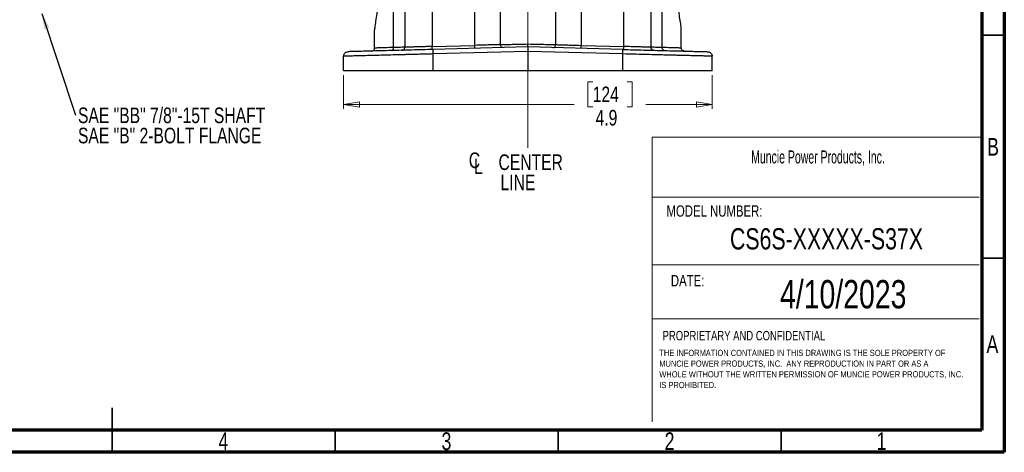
# Model space of a CAD drawing. Header units: inches. Extents: x 0.6 to 16.3, y 0.2 to 11.5.
# Tile 7 of 15: x 7.6 to 16.3, y 0.2 to 4. Entities that reach past the tile are written whole.
import ezdxf

# ---------------------------------------------------------------- set-up
doc = ezdxf.new("R2010")
doc.units = ezdxf.units.IN
doc.header["$MEASUREMENT"] = 0
doc.linetypes.add('CENTERX2', pattern=[0.8, 0.5, -0.1, 0.1, -0.1])
doc.styles.add('SLDTEXTSTYLE0', font='TXT', dxfattribs={"width": 0.75})
doc.styles.add('SLDTEXTSTYLE1', font='TXT', dxfattribs={"width": 0.605})
doc.dimstyles.new('SLDDIMSTYLE1', dxfattribs={"dimtxt": 0.137795, "dimasz": 0.14, "dimexe": 0, "dimexo": 0.0625, "dimgap": 0.034449, "dimtad": 0, "dimdec": 1, "dimlfac": 1.5, "dimrnd": 1e-09, "dimzin": 12, "dimdsep": 46, "dimtxsty": 'SLDTEXTSTYLE0', "dimblk1": 'CLOSED', "dimblk2": 'CLOSED', "dimsah": 1, "dimcen": 0.09, "dimadec": 0, "dimazin": 3, "dimtfac": 1, "dimtofl": 0, "dimtmove": 0, "dimatfit": 3, "dimldrblk": 'CLOSED', "dimfxl": 0, "dimfrac": 2, "dimtolj": 1, "dimtzin": 12, "dimarcsym": 0})
doc.dimstyles.new('SLDDIMSTYLE2', dxfattribs={"dimtxt": 0.18, "dimasz": 0.14, "dimexe": 0, "dimexo": 0.0625, "dimgap": 0, "dimtad": 0, "dimtih": 1, "dimtoh": 1, "dimdec": 0, "dimrnd": 1e-09, "dimzin": 0, "dimdsep": 46, "dimtxsty": 'Standard', "dimsah": 1, "dimcen": 0.09, "dimadec": 0, "dimazin": 0, "dimtfac": 0.14, "dimtdec": 0, "dimtofl": 0, "dimtmove": 0, "dimatfit": 3, "dimfxl": 0, "dimfrac": 2, "dimtolj": 1, "dimtzin": 0, "dimarcsym": 0})

# ---------------------------------------------------------------- blocks, each defined once
blk = doc.blocks.new('SW_NOTE_0')
at = {"color": 0, "linetype": 'Continuous', "lineweight": 0, "char_height": 0.055, "attachment_point": 1, "style": 'SLDTEXTSTYLE0'}
for s, insert in [('THE INFORMATION CONTAINED IN THIS DRAWING IS THE SOLE PROPERTY OF', (0, 0.0709)), ('MUNCIE POWER PRODUCTS, INC.  ANY REPRODUCTION IN PART OR AS A', (0, -0.0235)), ('WHOLE WITHOUT THE WRITTEN PERMISSION OF MUNCIE POWER PRODUCTS, INC.', (0, -0.1178)), ('IS PROHIBITED.', (0, -0.2122))]:
    blk.add_mtext(s, dxfattribs=dict(at, insert=insert))
blk = doc.blocks.new('_Closed')
at = {"color": 0, "linetype": 'ByBlock', "lineweight": -2}
for p, q in [((-1, 0.166667), (0, 0)), ((-1, 0.166667), (-1, -0.166667)), ((0, 0), (-1, -0.166667)), ((0, 0), (-1, 0))]:
    blk.add_line(p, q, dxfattribs=at)
blk = doc.blocks.new('_D_4')
at = {"color": 7, "linetype": 'Continuous', "lineweight": 0}
for p, q in [((10.5083, 3.5254), (10.5083, 3.2284)), ((13.7616, 3.5254), (13.7616, 3.2284)), ((12.7062, 3.4663), (12.6642, 3.4663)), ((12.6642, 3.4663), (12.6642, 3.2475)), ((13.0117, 3.4663), (13.0537, 3.4663)), ((13.0537, 3.4663), (13.0537, 3.2475)), ((10.5083, 3.2678), (12.5434, 3.2678)), ((12.6642, 3.2475), (12.7062, 3.2475)), ((13.0537, 3.2475), (13.0117, 3.2475)), ((13.7616, 3.2678), (13.1745, 3.2678))]:
    blk.add_line(p, q, dxfattribs=at)
at = {"color": 7, "linetype": 'Continuous', "lineweight": 18, "xscale": 0.14, "yscale": 0.14, "rotation": 180.0000000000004}
blk.add_blockref('_Closed', (10.5083, 3.2678, -0.2952), dxfattribs=at)
at = {"color": 7, "linetype": 'Continuous', "lineweight": 18, "xscale": 0.14, "yscale": 0.14}
blk.add_blockref('_Closed', (13.7616, 3.2678, -0.2952), dxfattribs=at)
at = {"color": 7, "linetype": 'Continuous', "lineweight": 18, "char_height": 0.1378, "attachment_point": 1, "style": 'SLDTEXTSTYLE0'}
for s, insert in [('124', (12.7062, 3.4252)), ('4.9', (12.7317, 3.219))]:
    blk.add_mtext(s, dxfattribs=dict(at, insert=insert))
blk = doc.blocks.new('SW_NOTE_0_1')
at = {"color": 0, "linetype": 'Continuous', "lineweight": 0, "char_height": 0.137795, "attachment_point": 1, "style": 'SLDTEXTSTYLE0'}
for s, insert in [('SAE "BB" 7/8"-15T SHAFT', (0.0206, 0.0669)), ('SAE "B" 2-BOLT FLANGE', (0.0206, -0.1113))]:
    blk.add_mtext(s, dxfattribs=dict(at, insert=insert))
blk = doc.blocks.new('SW_SYMBOL_MOD_CL')
at = {"color": 0, "linetype": 'Continuous', "lineweight": 0, "char_height": 30.8, "attachment_point": 5, "style": 'SLDTEXTSTYLE0'}
for s, insert in [('C', (15.7, 23.6)), ('L', (23.6, 11.8))]:
    blk.add_mtext(s, dxfattribs=dict(at, insert=insert))
blk = doc.blocks.new('SW_NOTE_0_2')
at = {"color": 0, "linetype": 'Continuous', "lineweight": 0, "xscale": 0.004470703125, "yscale": 0.004470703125, "zscale": 0.004470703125}
blk.add_blockref('SW_SYMBOL_MOD_CL', (0, 0.0191), dxfattribs=at)
at = {"color": 0, "linetype": 'Continuous', "lineweight": 0, "char_height": 0.1378, "attachment_point": 2, "style": 'SLDTEXTSTYLE0'}
for s, insert in [('CENTER', (0.5667, 0.1776)), ('LINE', (0.4541, -0.0005))]:
    blk.add_mtext(s, dxfattribs=dict(at, insert=insert))

msp = doc.modelspace()

# ---------------------------------------------------------------- linework, layer by layer
at = {"color": 7, "linetype": 'Continuous', "lineweight": 70}
for p, q in [((16.3386, 11.4961), (16.3386, 0.1969)), ((16.1417, 11.2992), (16.1417, 0.3937)), ((16.1417, 0.3937), (0.7874, 0.3937)), ((16.3386, 0.1969), (0.5906, 0.1969))]:
    msp.add_line(p, q, dxfattribs=at)
at = {"color": 7, "linetype": 'CENTERX2', "lineweight": 18}
for p, q in [((12.135, 2.8845), (12.135, 9.1306)), ((12.135, 4.3864), (12.135, 2.8845))]:
    msp.add_line(p, q, dxfattribs=at)
at = {"color": 7, "linetype": 'Continuous', "lineweight": 25}
for p, q in [((11.6663, 3.7888), (11.6663, 4.5065)), ((11.8906, 4.4329), (11.8906, 3.7953)), ((12.3794, 4.4329), (12.3794, 3.7953)), ((12.6037, 4.5065), (12.6037, 3.7888)), ((10.9497, 3.7696), (10.9497, 4.3501)), ((13.3202, 3.7696), (13.3202, 4.3501)), ((11.0483, 4.3184), (11.0483, 3.7719)), ((11.2884, 4.3018), (11.2884, 3.7789)), ((12.9816, 3.7789), (12.9816, 4.3018)), ((13.2216, 3.7719), (13.2216, 4.3184)), ((10.7816, 3.765), (10.7816, 3.9263)), ((13.4883, 3.765), (13.4883, 3.9263)), ((11.2884, 3.7789), (11.6663, 3.7888)), ((12.135, 3.7744), (11.2991, 3.7525)), ((12.135, 3.7744), (12.135, 3.7345)), ((12.9709, 3.7525), (12.135, 3.7744)), ((12.6037, 3.7888), (12.9816, 3.7789)), ((10.5083, 3.5648), (10.5083, 3.6929)), ((12.135, 3.7345), (11.298, 3.7125)), ((11.298, 3.5648), (11.298, 3.7125)), ((12.135, 3.7345), (12.135, 3.5648)), ((12.9719, 3.7125), (12.135, 3.7345)), ((12.9719, 3.5648), (12.9719, 3.7125)), ((13.7616, 3.5648), (13.7616, 3.6929)), ((12.135, 3.5648), (11.298, 3.5648)), ((12.9719, 3.5648), (12.135, 3.5648))]:
    msp.add_line(p, q, dxfattribs=at)
at = {"color": 7, "linetype": 'Continuous', "lineweight": 35}
for p, q in [((16.1417, 3.878), (16.3386, 3.878)), ((16.1417, 1.9094), (16.3386, 1.9094)), ((8.4646, 0.1969), (8.4646, 0.5906)), ((8.4646, 0.3937), (8.4646, 0.1969)), ((10.4331, 0.3937), (10.4331, 0.1969)), ((12.4016, 0.3937), (12.4016, 0.1969)), ((14.3701, 0.3937), (14.3701, 0.1969))]:
    msp.add_line(p, q, dxfattribs=at)
at = {"color": 7, "linetype": 'Continuous', "lineweight": 18}
for p, q in [((13.2306, 2.9798), (13.2306, 0.4646)), ((13.2306, 2.9798), (16.1417, 2.9798)), ((13.2306, 2.4476), (16.1175, 2.4476)), ((13.2306, 1.8502), (16.1175, 1.8502)), ((13.2306, 1.3739), (16.1175, 1.3739))]:
    msp.add_line(p, q, dxfattribs=at)
at = {"color": 7, "linetype": 'Continuous', "lineweight": 25}
for points, knots in [([(10.7816, 4.3965), (10.7826, 4.3841), (10.7844, 4.3592), (10.7944, 4.3011), (10.803, 4.2332), (10.8064, 4.1586), (10.8025, 4.0843), (10.7935, 4.0158), (10.7839, 3.9605), (10.7823, 3.9369), (10.7816, 3.9263)], [0, 0, 0, 0, 0.127196, 0.253543, 0.379269, 0.504568, 0.629874, 0.755639, 0.889456, 1, 1, 1, 1]), ([(13.4883, 3.9263), (13.4874, 3.9386), (13.4856, 3.9633), (13.4757, 4.0206), (13.4672, 4.0876), (13.4636, 4.1614), (13.4672, 4.2352), (13.4757, 4.3023), (13.4856, 4.3596), (13.4874, 4.3842), (13.4883, 4.3965)], [0, 0, 0, 0, 0.126041, 0.251244, 0.375836, 0.5, 0.624164, 0.748756, 0.873959, 1, 1, 1, 1]), ([(11.2991, 3.7525), (11.2678, 3.7517), (11.2045, 3.7501), (11.1103, 3.7476), (11.0167, 3.7451), (10.926, 3.7428), (10.8406, 3.7405), (10.7634, 3.7385), (10.6963, 3.7367), (10.6408, 3.7353), (10.5981, 3.7342), (10.5684, 3.7334), (10.5505, 3.7329), (10.5483, 3.7329), (10.5473, 3.7328)], [0, 0, 0, 0, 0.0780394, 0.1583242, 0.2407101, 0.3262914, 0.412802, 0.5000536, 0.5873114, 0.6738107, 0.7593637, 0.8417373, 0.9219918, 1, 1, 1, 1]), ([(10.9497, 3.7696), (10.9242, 3.7689), (10.8744, 3.7675), (10.8222, 3.7661), (10.788, 3.7651), (10.7837, 3.765), (10.7816, 3.765)], [0, 0, 0, 0, 0.256485, 0.500028, 0.751903, 1, 1, 1, 1]), ([(10.9327, 3.7429), (10.935, 3.7434), (10.9395, 3.7443), (10.9452, 3.7505), (10.949, 3.7592), (10.9495, 3.7661), (10.9497, 3.7696)], [0, 0, 0, 0, 0.250168, 0.5, 0.749831, 1, 1, 1, 1]), ([(11.0483, 3.7719), (11.0472, 3.7719), (11.0448, 3.7718), (11.0256, 3.7714), (10.9951, 3.7707), (10.965, 3.77), (10.9497, 3.7696)], [0, 0, 0, 0, 0.238021, 0.484026, 0.738019, 1, 1, 1, 1]), ([(11.2884, 3.7789), (11.2711, 3.7784), (11.2403, 3.7775), (11.2027, 3.7764), (11.1752, 3.7756), (11.1537, 3.775), (11.1346, 3.7744), (11.1112, 3.7738), (11.0861, 3.773), (11.0643, 3.7724), (11.0508, 3.772), (11.0491, 3.772), (11.0483, 3.7719)], [0, 0, 0, 0, 0.1356173, 0.2406463, 0.3100758, 0.3764803, 0.4398596, 0.5002136, 0.6299334, 0.7564696, 0.8798242, 1, 1, 1, 1]), ([(11.8906, 3.7953), (11.8778, 3.7949), (11.851, 3.7941), (11.7993, 3.7926), (11.7368, 3.7908), (11.6928, 3.7895), (11.6663, 3.7888)], [0, 0, 0, 0, 0.2378418, 0.5000445, 0.6986073, 1, 1, 1, 1]), ([(11.8906, 3.7953), (11.9046, 3.7956), (11.934, 3.7963), (11.9908, 3.7977), (12.0587, 3.7993), (12.1069, 3.8004), (12.135, 3.8011)], [0, 0, 0, 0, 0.238746, 0.50002, 0.709221, 1, 1, 1, 1]), ([(11.9135, 3.7686), (11.9105, 3.769), (11.9046, 3.7697), (11.897, 3.7757), (11.8917, 3.7847), (11.8909, 3.7917), (11.8906, 3.7953)], [0, 0, 0, 0, 0.250174, 0.499987, 0.749805, 1, 1, 1, 1]), ([(12.135, 3.8011), (12.163, 3.8004), (12.2113, 3.7993), (12.2791, 3.7977), (12.336, 3.7963), (12.3653, 3.7956), (12.3794, 3.7953)], [0, 0, 0, 0, 0.290776, 0.49998, 0.761252, 1, 1, 1, 1]), ([(12.135, 3.7744), (12.135, 3.7747), (12.135, 3.7752), (12.135, 3.779), (12.135, 3.7837), (12.135, 3.7886), (12.135, 3.7945), (12.135, 3.7989), (12.135, 3.8011)], [0, 0, 0, 0, 0.188939, 0.418159, 0.548119, 0.688444, 0.839201, 1, 1, 1, 1]), ([(12.3565, 3.7686), (12.3594, 3.769), (12.3653, 3.7697), (12.3728, 3.7758), (12.3781, 3.7847), (12.3789, 3.7917), (12.3792, 3.7953)], [0, 0, 0, 0, 0.250118, 0.499894, 0.749747, 1, 1, 1, 1]), ([(12.3794, 3.7953), (12.3921, 3.7949), (12.419, 3.7941), (12.4707, 3.7926), (12.5331, 3.7908), (12.5771, 3.7895), (12.6037, 3.7888)], [0, 0, 0, 0, 0.23784, 0.500044, 0.698604, 1, 1, 1, 1]), ([(12.9709, 3.7525), (13.0021, 3.7517), (13.0655, 3.7501), (13.1596, 3.7476), (13.2533, 3.7451), (13.344, 3.7428), (13.4293, 3.7405), (13.5065, 3.7385), (13.5736, 3.7367), (13.6291, 3.7353), (13.6719, 3.7342), (13.7015, 3.7334), (13.7194, 3.7329), (13.7216, 3.7329), (13.7227, 3.7328)], [0, 0, 0, 0, 0.078035, 0.158314, 0.24071, 0.326281, 0.412792, 0.500054, 0.587301, 0.6738, 0.759364, 0.841727, 0.921987, 1, 1, 1, 1]), ([(13.2384, 3.7472), (13.2336, 3.75), (13.224, 3.7555), (13.2195, 3.7666), (13.2172, 3.7721)], [0, 0, 0, 0, 0.505919, 1, 1, 1, 1]), ([(13.2216, 3.7719), (13.2216, 3.7719), (13.2216, 3.7719), (13.2174, 3.7721), (13.2173, 3.7721)], [0, 0, 0, 0, 0.9933858, 1, 1, 1, 1]), ([(13.3202, 3.7696), (13.305, 3.77), (13.2749, 3.7707), (13.2443, 3.7714), (13.2251, 3.7718), (13.2228, 3.7719), (13.2216, 3.7719)], [0, 0, 0, 0, 0.261981, 0.515974, 0.761979, 1, 1, 1, 1]), ([(13.3372, 3.7429), (13.335, 3.7434), (13.3304, 3.7443), (13.3247, 3.7505), (13.3209, 3.7592), (13.3205, 3.7661), (13.3202, 3.7696)], [0, 0, 0, 0, 0.250167, 0.499997, 0.749829, 1, 1, 1, 1]), ([(13.4883, 3.765), (13.4862, 3.765), (13.4819, 3.7651), (13.4477, 3.7661), (13.3955, 3.7675), (13.3458, 3.7689), (13.3202, 3.7696)], [0, 0, 0, 0, 0.248098, 0.499972, 0.743516, 1, 1, 1, 1]), ([(11.298, 3.7125), (11.2776, 3.712), (11.2381, 3.711), (11.1816, 3.7096), (11.13, 3.7084), (11.0834, 3.7072), (11.0416, 3.7062), (10.9887, 3.7048), (10.9257, 3.7033), (10.8551, 3.7015), (10.7923, 3.6999), (10.7282, 3.6983), (10.6654, 3.6968), (10.6076, 3.6953), (10.5628, 3.6942), (10.5313, 3.6934), (10.5119, 3.6929), (10.5095, 3.6929), (10.5083, 3.6929)], [0, 0, 0, 0, 0.048649, 0.09389, 0.135723, 0.174147, 0.209163, 0.24077, 0.310145, 0.3765, 0.439832, 0.500143, 0.586993, 0.672426, 0.756442, 0.839043, 0.920229, 1, 1, 1, 1]), ([(13.7616, 3.6929), (13.7605, 3.6929), (13.7581, 3.6929), (13.7386, 3.6934), (13.7099, 3.6942), (13.674, 3.6951), (13.6343, 3.696), (13.5875, 3.6972), (13.5424, 3.6983), (13.5023, 3.6993), (13.4693, 3.7001), (13.4337, 3.701), (13.3957, 3.702), (13.3551, 3.703), (13.3119, 3.7041), (13.2565, 3.7054), (13.1829, 3.7073), (13.0845, 3.7097), (13.0114, 3.7116), (12.9719, 3.7125)], [0, 0, 0, 0, 0.079768, 0.160951, 0.243549, 0.306446, 0.370139, 0.43463, 0.49992, 0.534019, 0.569107, 0.605181, 0.642244, 0.680293, 0.719331, 0.759355, 0.825954, 0.906172, 1, 1, 1, 1])]:
    msp.add_open_spline(points, degree=3, knots=knots, dxfattribs=at)
for points in [[(10.7557, 3.7383), (10.7591, 3.7388), (10.7659, 3.7397), (10.7745, 3.7459), (10.7805, 3.7546), (10.7813, 3.7615), (10.7816, 3.765)], [(11.0223, 3.7453), (11.0258, 3.7458), (11.0326, 3.7467), (11.0412, 3.7529), (11.0471, 3.7616), (11.0479, 3.7685), (11.0483, 3.7719)], [(11.2877, 3.7522), (11.2879, 3.7526), (11.2882, 3.7534), (11.2885, 3.7596), (11.2886, 3.7684), (11.2885, 3.7754), (11.2884, 3.7789)], [(11.298, 3.7125), (11.2979, 3.7178), (11.2977, 3.7282), (11.2978, 3.7415), (11.2983, 3.7507), (11.2988, 3.7519), (11.2991, 3.7525)], [(11.6656, 3.7621), (11.6657, 3.7625), (11.6661, 3.7633), (11.6664, 3.7695), (11.6665, 3.7783), (11.6663, 3.7853), (11.6663, 3.7888)], [(12.6044, 3.7621), (12.6042, 3.7625), (12.6039, 3.7633), (12.6036, 3.7695), (12.6035, 3.7783), (12.6036, 3.7853), (12.6037, 3.7888)], [(12.9719, 3.7125), (12.972, 3.7178), (12.9722, 3.7282), (12.9721, 3.7415), (12.9716, 3.7507), (12.9711, 3.7519), (12.9709, 3.7525)], [(12.9823, 3.7522), (12.9821, 3.7526), (12.9817, 3.7534), (12.9814, 3.7596), (12.9814, 3.7684), (12.9815, 3.7754), (12.9816, 3.7789)], [(13.5143, 3.7383), (13.5108, 3.7388), (13.504, 3.7397), (13.4954, 3.7459), (13.4895, 3.7546), (13.4887, 3.7615), (13.4883, 3.765)], [(10.5083, 3.6929), (10.5089, 3.698), (10.51, 3.7083), (10.519, 3.7214), (10.5318, 3.7307), (10.5421, 3.7321), (10.5473, 3.7328)], [(13.7227, 3.7328), (13.7278, 3.7321), (13.7381, 3.7307), (13.7509, 3.7214), (13.7599, 3.7083), (13.7611, 3.698), (13.7616, 3.6929)], [(11.298, 3.5648), (11.263, 3.5648), (11.1929, 3.5648), (11.0904, 3.5648), (10.9918, 3.5648), (10.8989, 3.5648), (10.813, 3.5648), (10.7355, 3.5648), (10.6678, 3.5648), (10.6109, 3.5648), (10.5655, 3.5648), (10.5329, 3.5648), (10.5122, 3.5648), (10.5096, 3.5648), (10.5083, 3.5648)], [(13.7616, 3.5648), (13.7604, 3.5648), (13.7578, 3.5648), (13.7371, 3.5648), (13.7044, 3.5648), (13.6591, 3.5648), (13.6021, 3.5648), (13.5344, 3.5648), (13.457, 3.5648), (13.3711, 3.5648), (13.2781, 3.5648), (13.1796, 3.5648), (13.077, 3.5648), (13.007, 3.5648), (12.9719, 3.5648)]]:
    msp.add_open_spline(points, degree=3, dxfattribs=at)
at = {"color": 8, "linetype": 'Continuous', "lineweight": 25}
msp.add_open_spline([(13.2173, 3.7721), (13.2136, 3.7722), (13.2061, 3.7724), (13.1837, 3.773), (13.1538, 3.7739), (13.116, 3.775), (13.0795, 3.776), (13.0457, 3.777), (13.0158, 3.7779), (12.9936, 3.7785), (12.9816, 3.7789)], degree=3, knots=[0, 0, 0, 0, 0.139441, 0.283412, 0.431004, 0.571634, 0.725976, 0.801813, 0.893158, 1, 1, 1, 1], dxfattribs=at)

# ---------------------------------------------------------------- block references
at = {"color": 7, "linetype": 'Continuous', "lineweight": 0}
for name, p in [('SW_NOTE_0_1', (8.1435, 3.1731)), ('SW_NOTE_0_2', (11.5925, 2.6489)), ('SW_NOTE_0', (13.2941, 1.0307))]:
    msp.add_blockref(name, p, dxfattribs=at)

# ---------------------------------------------------------------- texts
for s, insert, char_height, attachment_point, style in [('B', (16.239, 2.9714), 0.1562, 2, 'SLDTEXTSTYLE0'), ('Muncie Power Products, Inc.', (14.1045, 2.8613), 0.114583, 1, 'SLDTEXTSTYLE1'), ('MODEL NUMBER:', (13.3574, 2.3766), 0.1, 1, 'SLDTEXTSTYLE0'), ('CS6S-XXXXX-S37X', (14.7696, 2.1749), 0.1875, 2, 'SLDTEXTSTYLE0'), ('DATE:', (13.3964, 1.7622), 0.1, 1, 'SLDTEXTSTYLE0'), ('4/10/2023', (14.9171, 1.7174), 0.25, 2, 'SLDTEXTSTYLE0'), ('PROPRIETARY AND CONFIDENTIAL', (13.3234, 1.2683), 0.083333, 1, 'SLDTEXTSTYLE0'), ('A', (16.2338, 1.2292), 0.1562, 2, 'SLDTEXTSTYLE0'), ('4', (9.4472, 0.3729), 0.1562, 2, 'SLDTEXTSTYLE0'), ('3', (11.4157, 0.3729), 0.1562, 2, 'SLDTEXTSTYLE0'), ('2', (13.3843, 0.3729), 0.1562, 2, 'SLDTEXTSTYLE0'), ('1', (15.2543, 0.3729), 0.1562, 2, 'SLDTEXTSTYLE0')]:
    msp.add_mtext(s, dxfattribs=dict(at, insert=insert, char_height=char_height, attachment_point=attachment_point, style=style))

# ---------------------------------------------------------------- dimensions: what is measured, and where the dimension line sits
at = {"color": 7, "linetype": 'Continuous', "lineweight": 18}
dim = msp.add_linear_dim(base=(13.7616, 3.2678), p1=(10.5083, 3.5648), p2=(13.7616, 3.5648), dimstyle='SLDDIMSTYLE1', dxfattribs=at)
dim.commit()
dim.dimension.update_dxf_attribs({"geometry": '_D_4', "text_midpoint": (12.859, 3.2678), "dimtype": 160})

# ---------------------------------------------------------------- leaders
at = {"color": 7, "linetype": 'Continuous', "lineweight": 0}
msp.add_leader([(7.8453, 4.0712), (8.1435, 3.1731)], dimstyle='SLDDIMSTYLE2', dxfattribs=at)

doc.saveas('drawing.dxf')
